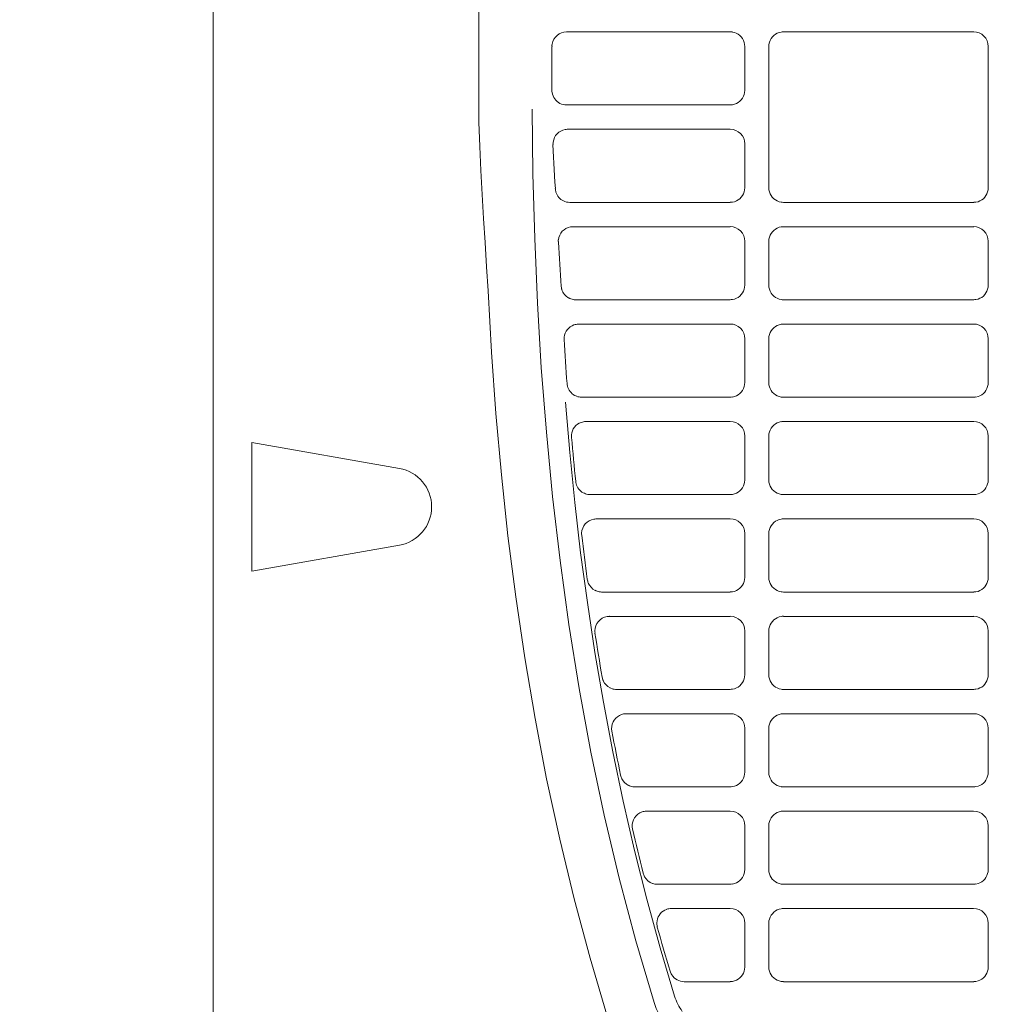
# Model space of a CAD drawing. Header units: millimetres. Extents: x -3034 to 546681, y -100001 to 133386.
# Tile 128 of 173: x 101659 to 101760, y -18222 to -18121. Entities that reach past the tile are written whole.
import ezdxf

# ---------------------------------------------------------------- set-up
doc = ezdxf.new("R2010")
doc.units = ezdxf.units.MM
doc.linetypes.add('ACAD_ISO03W100', pattern=[150, 60, -90])
doc.layers.get('Defpoints').update_dxf_attribs({"color": 252})
for name, color, linetype in [('___INST__AR_podstawy', 3, 'Continuous'), ('DETAIL', 5, 'Continuous'), ('ELEK CIENKIE', 80, 'Continuous'), ('ELEK ODGROMÓWKA', 214, 'Continuous')]:
    doc.layers.add(name, color=color, linetype=linetype)
doc.layers.add('I_WYMIARY', color=6, linetype='Continuous', lineweight=18)
doc.styles.add('DETALE1_100', font='arial.ttf', dxfattribs={"width": 0.6, "height": 200})
doc.dimstyles.new('Detale 1_100', dxfattribs={"dimscale": 0.12, "dimtxt": 250, "dimasz": 20, "dimexe": 50, "dimexo": 0, "dimgap": 30, "dimtad": 1, "dimdec": 1, "dimlfac": 0.1, "dimzin": 9, "dimdsep": 46, "dimtxsty": 'DETALE1_100', "dimblk1": 'DIM_KRESKA_', "dimblk2": 'DIM_KRESKA_', "dimsah": 1, "dimcen": 0, "dimse1": 1, "dimse2": 1, "dimclrd": 256, "dimclre": 256, "dimclrt": 256, "dimadec": 0, "dimazin": 0, "dimtfac": 0.01, "dimtdec": 1, "dimtix": 1, "dimtofl": 0, "dimtmove": 0, "dimatfit": 3, "dimfxl": 1, "dimtolj": 1, "dimtzin": 12, "dimlwd": -1, "dimarcsym": 0})

# ---------------------------------------------------------------- blocks, each defined once
blk = doc.blocks.new('iglice')
at = {"layer": 'ELEK CIENKIE', "color": 80, "linetype": 'ACAD_ISO03W100', "ltscale": 3}
blk.add_circle((-5706.4, 7322.5), 4350, dxfattribs=at)
blk = doc.blocks.new('wentDACH')
at = {"layer": 'DETAIL', "color": 8, "linetype": 'Continuous', "lineweight": 9}
for p, q in [((-84355.52, 25059.55), (-84355.52, 25700.64)), ((-84328.27, 25272.04), (-84328.27, 25488.14)), ((-84302.45, 25278.84), (-84319.25, 25278.84)), ((-84302.22, 25278.83), (-84302.01, 25278.78)), ((-84302.01, 25278.78), (-84301.82, 25278.7)), ((-84301.82, 25278.7), (-84301.63, 25278.6)), ((-84301.63, 25278.6), (-84301.46, 25278.47)), ((-84301.46, 25278.47), (-84301.32, 25278.32)), ((-84301.32, 25278.32), (-84301.19, 25278.15)), ((-84298.25, 25278.15), (-84298.12, 25278.32)), ((-84298.12, 25278.32), (-84297.98, 25278.47)), ((-84297.98, 25278.47), (-84297.81, 25278.6)), ((-84297.81, 25278.6), (-84297.62, 25278.7)), ((-84297.62, 25278.7), (-84297.43, 25278.78)), ((-84297.43, 25278.78), (-84297.22, 25278.83)), ((-84277.45, 25278.84), (-84296.99, 25278.84)), ((-84320.75, 25277.35), (-84320.75, 25272.85)), ((-84301.19, 25278.15), (-84301.09, 25277.96)), ((-84301.09, 25277.96), (-84301.02, 25277.76)), ((-84301.02, 25277.76), (-84300.97, 25277.56)), ((-84300.97, 25277.56), (-84300.96, 25277.34)), ((-84300.96, 25272.84), (-84300.96, 25277.34)), ((-84298.48, 25277.36), (-84298.47, 25277.56)), ((-84298.48, 25277.36), (-84298.48, 25262.83)), ((-84298.47, 25277.56), (-84298.42, 25277.77)), ((-84298.42, 25277.77), (-84298.35, 25277.97)), ((-84298.35, 25277.97), (-84298.25, 25278.15)), ((-84275.96, 25262.84), (-84275.96, 25277.34)), ((-84301.09, 25272.23), (-84301.19, 25272.04)), ((-84301.02, 25272.43), (-84301.09, 25272.23)), ((-84300.97, 25272.63), (-84301.02, 25272.43)), ((-84300.96, 25272.84), (-84300.97, 25272.63)), ((-84328.24, 25269.57), (-84328.27, 25272.04)), ((-84319.26, 25271.34), (-84302.45, 25271.34)), ((-84302.01, 25271.41), (-84302.22, 25271.36)), ((-84301.81, 25271.49), (-84302.01, 25271.41)), ((-84301.63, 25271.59), (-84301.81, 25271.49)), ((-84301.46, 25271.72), (-84301.63, 25271.59)), ((-84301.31, 25271.87), (-84301.46, 25271.72)), ((-84301.19, 25272.04), (-84301.31, 25271.87)), ((-84322.7, 25264.26), (-84322.78, 25270.9)), ((-84328.16, 25267.09), (-84328.24, 25269.57)), ((-84302.45, 25268.84), (-84319.14, 25268.84)), ((-84328.04, 25264.62), (-84328.16, 25267.09)), ((-84320.64, 25267.28), (-84320.61, 25266.64)), ((-84300.96, 25262.84), (-84300.96, 25267.34)), ((-84320.61, 25266.64), (-84320.58, 25265.99)), ((-84320.58, 25265.99), (-84320.54, 25265.35)), ((-84320.54, 25265.35), (-84320.51, 25264.7)), ((-84327.91, 25262.15), (-84328.04, 25264.62)), ((-84322.52, 25257.63), (-84322.7, 25264.26)), ((-84320.51, 25264.7), (-84320.48, 25264.05)), ((-84320.48, 25264.05), (-84320.44, 25263.41)), ((-84320.44, 25263.41), (-84320.4, 25262.76)), ((-84327.77, 25259.68), (-84327.91, 25262.15)), ((-84301.19, 25262.04), (-84301.31, 25261.87)), ((-84301.09, 25262.23), (-84301.19, 25262.04)), ((-84301.02, 25262.43), (-84301.09, 25262.23)), ((-84300.97, 25262.63), (-84301.02, 25262.43)), ((-84300.96, 25262.84), (-84300.97, 25262.63)), ((-84298.47, 25262.62), (-84298.48, 25262.83)), ((-84298.42, 25262.42), (-84298.47, 25262.62)), ((-84298.35, 25262.22), (-84298.42, 25262.42)), ((-84298.25, 25262.03), (-84298.35, 25262.22)), ((-84298.13, 25261.87), (-84298.25, 25262.03)), ((-84276.19, 25262.04), (-84276.31, 25261.87)), ((-84276.09, 25262.23), (-84276.19, 25262.04)), ((-84276.02, 25262.43), (-84276.09, 25262.23)), ((-84275.97, 25262.63), (-84276.02, 25262.43)), ((-84275.96, 25262.84), (-84275.97, 25262.63)), ((-84318.91, 25261.34), (-84302.45, 25261.34)), ((-84302.01, 25261.41), (-84302.22, 25261.36)), ((-84301.81, 25261.49), (-84302.01, 25261.41)), ((-84301.63, 25261.59), (-84301.81, 25261.49)), ((-84301.46, 25261.72), (-84301.63, 25261.59)), ((-84301.31, 25261.87), (-84301.46, 25261.72)), ((-84297.98, 25261.72), (-84298.13, 25261.87)), ((-84297.81, 25261.59), (-84297.98, 25261.72)), ((-84297.63, 25261.49), (-84297.81, 25261.59)), ((-84297.43, 25261.41), (-84297.63, 25261.49)), ((-84297.23, 25261.36), (-84297.43, 25261.41)), ((-84296.99, 25261.34), (-84277.45, 25261.34)), ((-84277.01, 25261.41), (-84277.22, 25261.36)), ((-84276.81, 25261.49), (-84277.01, 25261.41)), ((-84276.63, 25261.59), (-84276.81, 25261.49)), ((-84276.46, 25261.72), (-84276.63, 25261.59)), ((-84276.31, 25261.87), (-84276.46, 25261.72)), ((-84327.62, 25257.21), (-84327.77, 25259.68)), ((-84302.45, 25258.84), (-84318.6, 25258.84)), ((-84298.35, 25257.97), (-84298.25, 25258.15)), ((-84298.25, 25258.15), (-84298.12, 25258.32)), ((-84298.12, 25258.32), (-84297.98, 25258.47)), ((-84297.98, 25258.47), (-84297.81, 25258.6)), ((-84297.81, 25258.6), (-84297.62, 25258.7)), ((-84297.62, 25258.7), (-84297.43, 25258.78)), ((-84297.43, 25258.78), (-84297.22, 25258.83)), ((-84277.45, 25258.84), (-84296.99, 25258.84)), ((-84327.47, 25254.74), (-84327.62, 25257.21)), ((-84322.23, 25251), (-84322.52, 25257.63)), ((-84300.96, 25252.84), (-84300.96, 25257.34)), ((-84298.48, 25257.36), (-84298.47, 25257.57)), ((-84298.48, 25257.36), (-84298.48, 25252.83)), ((-84298.47, 25257.57), (-84298.42, 25257.77)), ((-84298.42, 25257.77), (-84298.35, 25257.97)), ((-84275.96, 25252.84), (-84275.96, 25257.35)), ((-84327.3, 25252.27), (-84327.47, 25254.74)), ((-84326.95, 25245.97), (-84327.3, 25252.27)), ((-84301.19, 25252.04), (-84301.31, 25251.87)), ((-84301.09, 25252.23), (-84301.19, 25252.04)), ((-84301.02, 25252.43), (-84301.09, 25252.23)), ((-84300.97, 25252.63), (-84301.02, 25252.43)), ((-84300.96, 25252.84), (-84300.97, 25252.63)), ((-84298.47, 25252.62), (-84298.48, 25252.83)), ((-84298.42, 25252.42), (-84298.47, 25252.62)), ((-84298.35, 25252.22), (-84298.42, 25252.42)), ((-84298.25, 25252.03), (-84298.35, 25252.22)), ((-84298.13, 25251.87), (-84298.25, 25252.03)), ((-84276.19, 25252.04), (-84276.31, 25251.87)), ((-84276.09, 25252.23), (-84276.19, 25252.04)), ((-84276.02, 25252.43), (-84276.09, 25252.23)), ((-84275.97, 25252.63), (-84276.02, 25252.43)), ((-84275.96, 25252.84), (-84275.97, 25252.63)), ((-84321.84, 25244.38), (-84322.23, 25251)), ((-84318.31, 25251.34), (-84302.45, 25251.34)), ((-84302.01, 25251.41), (-84302.22, 25251.36)), ((-84301.81, 25251.49), (-84302.01, 25251.41)), ((-84301.63, 25251.59), (-84301.81, 25251.49)), ((-84301.46, 25251.72), (-84301.63, 25251.59)), ((-84301.31, 25251.87), (-84301.46, 25251.72)), ((-84297.98, 25251.72), (-84298.13, 25251.87)), ((-84297.81, 25251.59), (-84297.98, 25251.72)), ((-84297.63, 25251.49), (-84297.81, 25251.59)), ((-84297.43, 25251.41), (-84297.63, 25251.49)), ((-84297.23, 25251.36), (-84297.43, 25251.41)), ((-84296.99, 25251.34), (-84277.45, 25251.35)), ((-84277.01, 25251.41), (-84277.22, 25251.36)), ((-84276.81, 25251.49), (-84277.01, 25251.41)), ((-84276.63, 25251.59), (-84276.81, 25251.49)), ((-84276.46, 25251.72), (-84276.63, 25251.59)), ((-84276.31, 25251.87), (-84276.46, 25251.72)), ((-84302.45, 25248.84), (-84318.02, 25248.84)), ((-84298.42, 25247.77), (-84298.35, 25247.97)), ((-84298.35, 25247.97), (-84298.25, 25248.15)), ((-84298.25, 25248.15), (-84298.12, 25248.32)), ((-84298.12, 25248.32), (-84297.98, 25248.47)), ((-84297.98, 25248.47), (-84297.81, 25248.6)), ((-84297.81, 25248.6), (-84297.62, 25248.7)), ((-84297.62, 25248.7), (-84297.43, 25248.78)), ((-84297.43, 25248.78), (-84297.22, 25248.83)), ((-84277.45, 25248.84), (-84296.99, 25248.84)), ((-84300.96, 25242.84), (-84300.96, 25247.34)), ((-84298.48, 25247.35), (-84298.47, 25247.56)), ((-84298.48, 25247.35), (-84298.48, 25242.83)), ((-84298.47, 25247.56), (-84298.42, 25247.77)), ((-84275.96, 25242.84), (-84275.96, 25247.34)), ((-84326.5, 25239.67), (-84326.95, 25245.97)), ((-84321.32, 25237.76), (-84321.84, 25244.38)), ((-84300.96, 25242.84), (-84300.97, 25242.63)), ((-84298.47, 25242.62), (-84298.48, 25242.83)), ((-84275.96, 25242.84), (-84275.97, 25242.63)), ((-84301.31, 25241.87), (-84301.46, 25241.72)), ((-84301.19, 25242.04), (-84301.31, 25241.87)), ((-84301.09, 25242.23), (-84301.19, 25242.04)), ((-84301.02, 25242.43), (-84301.09, 25242.23)), ((-84300.97, 25242.63), (-84301.02, 25242.43)), ((-84298.42, 25242.42), (-84298.47, 25242.62)), ((-84298.35, 25242.22), (-84298.42, 25242.42)), ((-84298.25, 25242.03), (-84298.35, 25242.22)), ((-84298.13, 25241.87), (-84298.25, 25242.03)), ((-84297.98, 25241.72), (-84298.13, 25241.87)), ((-84276.31, 25241.87), (-84276.46, 25241.72)), ((-84276.19, 25242.04), (-84276.31, 25241.87)), ((-84276.09, 25242.23), (-84276.19, 25242.04)), ((-84276.02, 25242.43), (-84276.09, 25242.23)), ((-84275.97, 25242.63), (-84276.02, 25242.43)), ((-84318.92, 25235.67), (-84319.37, 25240.83)), ((-84317.7, 25241.34), (-84302.45, 25241.34)), ((-84302.01, 25241.41), (-84302.22, 25241.36)), ((-84301.81, 25241.49), (-84302.01, 25241.41)), ((-84301.63, 25241.59), (-84301.81, 25241.49)), ((-84301.46, 25241.72), (-84301.63, 25241.59)), ((-84297.81, 25241.59), (-84297.98, 25241.72)), ((-84297.63, 25241.49), (-84297.81, 25241.59)), ((-84297.43, 25241.41), (-84297.63, 25241.49)), ((-84297.23, 25241.36), (-84297.43, 25241.41)), ((-84296.99, 25241.34), (-84277.45, 25241.34)), ((-84277.01, 25241.41), (-84277.22, 25241.36)), ((-84276.81, 25241.49), (-84277.01, 25241.41)), ((-84276.63, 25241.59), (-84276.81, 25241.49)), ((-84276.46, 25241.72), (-84276.63, 25241.59)), ((-84325.94, 25233.38), (-84326.5, 25239.67)), ((-84302.45, 25238.84), (-84317.26, 25238.84)), ((-84297.43, 25238.78), (-84297.22, 25238.83)), ((-84277.45, 25238.84), (-84296.99, 25238.84)), ((-84298.42, 25237.77), (-84298.35, 25237.97)), ((-84298.35, 25237.97), (-84298.25, 25238.16)), ((-84298.25, 25238.16), (-84298.12, 25238.32)), ((-84298.12, 25238.32), (-84297.98, 25238.47)), ((-84297.98, 25238.47), (-84297.81, 25238.6)), ((-84297.81, 25238.6), (-84297.62, 25238.7)), ((-84297.62, 25238.7), (-84297.43, 25238.78)), ((-84320.68, 25231.15), (-84321.32, 25237.76)), ((-84300.96, 25232.84), (-84300.96, 25237.35)), ((-84298.48, 25237.36), (-84298.47, 25237.57)), ((-84298.48, 25237.36), (-84298.48, 25232.83)), ((-84298.47, 25237.57), (-84298.42, 25237.77)), ((-84275.96, 25232.84), (-84275.96, 25237.35)), ((-84351.56, 25223.48), (-84351.56, 25236.7)), ((-84336.4, 25234.03), (-84351.56, 25236.7)), ((-84318.4, 25230.52), (-84318.92, 25235.67)), ((-84325.26, 25227.1), (-84325.94, 25233.38)), ((-84300.96, 25232.84), (-84300.97, 25232.63)), ((-84298.47, 25232.62), (-84298.48, 25232.83)), ((-84275.96, 25232.84), (-84275.97, 25232.63)), ((-84301.46, 25231.72), (-84301.63, 25231.59)), ((-84301.31, 25231.87), (-84301.46, 25231.72)), ((-84301.19, 25232.04), (-84301.31, 25231.87)), ((-84301.09, 25232.23), (-84301.19, 25232.04)), ((-84301.02, 25232.43), (-84301.09, 25232.23)), ((-84300.97, 25232.63), (-84301.02, 25232.43)), ((-84298.42, 25232.42), (-84298.47, 25232.62)), ((-84298.35, 25232.22), (-84298.42, 25232.42)), ((-84298.25, 25232.04), (-84298.35, 25232.22)), ((-84298.13, 25231.87), (-84298.25, 25232.04)), ((-84297.98, 25231.72), (-84298.13, 25231.87)), ((-84297.81, 25231.59), (-84297.98, 25231.72)), ((-84276.46, 25231.72), (-84276.63, 25231.59)), ((-84276.31, 25231.87), (-84276.46, 25231.72)), ((-84276.19, 25232.04), (-84276.31, 25231.87)), ((-84276.09, 25232.23), (-84276.19, 25232.04)), ((-84276.02, 25232.43), (-84276.09, 25232.23)), ((-84275.97, 25232.63), (-84276.02, 25232.43)), ((-84319.91, 25224.56), (-84320.68, 25231.15)), ((-84316.82, 25231.34), (-84316.84, 25231.34)), ((-84316.82, 25231.34), (-84302.45, 25231.34)), ((-84302.01, 25231.41), (-84302.22, 25231.36)), ((-84301.81, 25231.49), (-84302.01, 25231.41)), ((-84301.63, 25231.59), (-84301.81, 25231.49)), ((-84297.63, 25231.49), (-84297.81, 25231.59)), ((-84297.43, 25231.41), (-84297.63, 25231.49)), ((-84297.23, 25231.36), (-84297.43, 25231.41)), ((-84296.99, 25231.34), (-84277.45, 25231.35)), ((-84277.01, 25231.41), (-84277.22, 25231.36)), ((-84276.81, 25231.49), (-84277.01, 25231.41)), ((-84276.63, 25231.59), (-84276.81, 25231.49)), ((-84317.8, 25225.38), (-84318.4, 25230.52)), ((-84302.45, 25228.84), (-84316.21, 25228.84)), ((-84297.81, 25228.6), (-84297.62, 25228.7)), ((-84297.62, 25228.7), (-84297.43, 25228.78)), ((-84297.43, 25228.78), (-84297.22, 25228.83)), ((-84277.45, 25228.84), (-84296.99, 25228.84)), ((-84298.47, 25227.56), (-84298.42, 25227.77)), ((-84298.42, 25227.77), (-84298.35, 25227.97)), ((-84298.35, 25227.97), (-84298.25, 25228.15)), ((-84298.25, 25228.15), (-84298.12, 25228.32)), ((-84298.12, 25228.32), (-84297.98, 25228.47)), ((-84297.98, 25228.47), (-84297.81, 25228.6)), ((-84324.46, 25220.83), (-84325.26, 25227.1)), ((-84300.96, 25222.84), (-84300.96, 25227.34)), ((-84298.48, 25227.36), (-84298.47, 25227.56)), ((-84298.48, 25227.36), (-84298.48, 25222.83)), ((-84275.96, 25222.84), (-84275.96, 25227.34)), ((-84351.56, 25223.48), (-84336.4, 25226.15)), ((-84317.11, 25220.25), (-84317.8, 25225.38)), ((-84319, 25217.99), (-84319.91, 25224.56)), ((-84300.97, 25222.63), (-84301.02, 25222.43)), ((-84300.96, 25222.84), (-84300.97, 25222.63)), ((-84298.47, 25222.62), (-84298.48, 25222.83)), ((-84298.42, 25222.42), (-84298.47, 25222.62)), ((-84275.97, 25222.63), (-84276.02, 25222.43)), ((-84275.96, 25222.84), (-84275.97, 25222.63)), ((-84301.46, 25221.72), (-84301.63, 25221.59)), ((-84301.31, 25221.87), (-84301.46, 25221.72)), ((-84301.19, 25222.04), (-84301.31, 25221.87)), ((-84301.09, 25222.23), (-84301.19, 25222.04)), ((-84301.02, 25222.43), (-84301.09, 25222.23)), ((-84298.35, 25222.22), (-84298.42, 25222.42)), ((-84298.25, 25222.03), (-84298.35, 25222.22)), ((-84298.13, 25221.87), (-84298.25, 25222.03)), ((-84297.98, 25221.72), (-84298.13, 25221.87)), ((-84297.81, 25221.59), (-84297.98, 25221.72)), ((-84276.46, 25221.72), (-84276.63, 25221.59)), ((-84276.31, 25221.87), (-84276.46, 25221.72)), ((-84276.19, 25222.04), (-84276.31, 25221.87)), ((-84276.09, 25222.23), (-84276.19, 25222.04)), ((-84276.02, 25222.43), (-84276.09, 25222.23)), ((-84323.54, 25214.58), (-84324.46, 25220.83)), ((-84315.64, 25221.34), (-84302.45, 25221.34)), ((-84302.01, 25221.41), (-84302.22, 25221.36)), ((-84301.81, 25221.49), (-84302.01, 25221.41)), ((-84301.63, 25221.59), (-84301.81, 25221.49)), ((-84297.63, 25221.49), (-84297.81, 25221.59)), ((-84297.43, 25221.41), (-84297.63, 25221.49)), ((-84297.23, 25221.36), (-84297.43, 25221.41)), ((-84296.99, 25221.34), (-84277.45, 25221.34)), ((-84277.01, 25221.41), (-84277.22, 25221.36)), ((-84276.81, 25221.49), (-84277.01, 25221.41)), ((-84276.63, 25221.59), (-84276.81, 25221.49)), ((-84316.33, 25215.13), (-84317.11, 25220.25)), ((-84302.45, 25218.84), (-84314.85, 25218.84)), ((-84297.98, 25218.47), (-84297.81, 25218.6)), ((-84297.81, 25218.6), (-84297.62, 25218.7)), ((-84297.62, 25218.7), (-84297.43, 25218.78)), ((-84297.43, 25218.78), (-84297.22, 25218.83)), ((-84277.45, 25218.84), (-84296.99, 25218.84)), ((-84317.95, 25211.44), (-84319, 25217.99)), ((-84298.48, 25217.36), (-84298.47, 25217.57)), ((-84298.47, 25217.57), (-84298.42, 25217.77)), ((-84298.42, 25217.77), (-84298.35, 25217.97)), ((-84298.35, 25217.97), (-84298.25, 25218.16)), ((-84298.25, 25218.16), (-84298.12, 25218.32)), ((-84298.12, 25218.32), (-84297.98, 25218.47)), ((-84300.96, 25212.84), (-84300.96, 25217.35)), ((-84298.48, 25217.36), (-84298.48, 25212.83)), ((-84275.96, 25212.84), (-84275.96, 25217.35)), ((-84322.48, 25208.36), (-84323.54, 25214.58)), ((-84315.47, 25210.02), (-84316.33, 25215.13)), ((-84300.97, 25212.63), (-84301.02, 25212.43)), ((-84300.96, 25212.84), (-84300.97, 25212.63)), ((-84298.47, 25212.62), (-84298.48, 25212.83)), ((-84298.42, 25212.42), (-84298.47, 25212.62)), ((-84275.97, 25212.63), (-84276.02, 25212.43)), ((-84275.96, 25212.84), (-84275.97, 25212.63)), ((-84301.63, 25211.59), (-84301.81, 25211.49)), ((-84301.46, 25211.72), (-84301.63, 25211.59)), ((-84301.31, 25211.87), (-84301.46, 25211.72)), ((-84301.19, 25212.04), (-84301.31, 25211.87)), ((-84301.09, 25212.23), (-84301.19, 25212.04)), ((-84301.02, 25212.43), (-84301.09, 25212.23)), ((-84298.35, 25212.22), (-84298.42, 25212.42)), ((-84298.25, 25212.04), (-84298.35, 25212.22)), ((-84298.13, 25211.87), (-84298.25, 25212.04)), ((-84297.98, 25211.72), (-84298.13, 25211.87)), ((-84297.81, 25211.59), (-84297.98, 25211.72)), ((-84297.63, 25211.49), (-84297.81, 25211.59)), ((-84276.63, 25211.59), (-84276.81, 25211.49)), ((-84276.46, 25211.72), (-84276.63, 25211.59)), ((-84276.31, 25211.87), (-84276.46, 25211.72)), ((-84276.19, 25212.04), (-84276.31, 25211.87)), ((-84276.09, 25212.23), (-84276.19, 25212.04)), ((-84276.02, 25212.43), (-84276.09, 25212.23)), ((-84316.74, 25204.91), (-84317.95, 25211.44)), ((-84314.12, 25211.34), (-84302.45, 25211.35)), ((-84302.01, 25211.41), (-84302.22, 25211.36)), ((-84301.81, 25211.49), (-84302.01, 25211.41)), ((-84297.43, 25211.41), (-84297.63, 25211.49)), ((-84297.23, 25211.36), (-84297.43, 25211.41)), ((-84296.99, 25211.35), (-84277.45, 25211.35)), ((-84277.01, 25211.41), (-84277.22, 25211.36)), ((-84276.81, 25211.49), (-84277.01, 25211.41)), ((-84314.5, 25204.94), (-84315.47, 25210.02)), ((-84302.45, 25208.84), (-84313.13, 25208.84)), ((-84298.12, 25208.32), (-84297.98, 25208.47)), ((-84297.98, 25208.47), (-84297.81, 25208.6)), ((-84297.81, 25208.6), (-84297.62, 25208.7)), ((-84297.62, 25208.7), (-84297.43, 25208.78)), ((-84297.43, 25208.78), (-84297.22, 25208.83)), ((-84277.45, 25208.84), (-84296.99, 25208.84)), ((-84321.29, 25202.15), (-84322.48, 25208.36)), ((-84298.48, 25207.36), (-84298.47, 25207.57)), ((-84298.47, 25207.57), (-84298.42, 25207.77)), ((-84298.42, 25207.77), (-84298.35, 25207.97)), ((-84298.35, 25207.97), (-84298.25, 25208.16)), ((-84298.25, 25208.16), (-84298.12, 25208.32)), ((-84300.96, 25202.84), (-84300.96, 25207.35)), ((-84298.48, 25207.36), (-84298.48, 25202.83)), ((-84275.96, 25202.84), (-84275.96, 25207.34)), ((-84315.38, 25198.42), (-84316.74, 25204.91)), ((-84313.45, 25199.87), (-84314.5, 25204.94)), ((-84301.02, 25202.43), (-84301.09, 25202.23)), ((-84300.97, 25202.63), (-84301.02, 25202.43)), ((-84300.96, 25202.84), (-84300.97, 25202.63)), ((-84298.47, 25202.62), (-84298.48, 25202.83)), ((-84298.42, 25202.42), (-84298.47, 25202.62)), ((-84298.35, 25202.22), (-84298.42, 25202.42)), ((-84276.02, 25202.43), (-84276.09, 25202.23)), ((-84275.97, 25202.63), (-84276.02, 25202.43)), ((-84275.96, 25202.84), (-84275.97, 25202.63)), ((-84319.95, 25195.98), (-84321.29, 25202.15)), ((-84302.01, 25201.41), (-84302.22, 25201.36)), ((-84301.81, 25201.49), (-84302.01, 25201.41)), ((-84301.63, 25201.59), (-84301.81, 25201.49)), ((-84301.46, 25201.72), (-84301.63, 25201.59)), ((-84301.31, 25201.87), (-84301.46, 25201.72)), ((-84301.19, 25202.04), (-84301.31, 25201.87)), ((-84301.09, 25202.23), (-84301.19, 25202.04)), ((-84298.25, 25202.03), (-84298.35, 25202.22)), ((-84298.13, 25201.87), (-84298.25, 25202.03)), ((-84297.98, 25201.72), (-84298.13, 25201.87)), ((-84297.81, 25201.59), (-84297.98, 25201.72)), ((-84297.63, 25201.49), (-84297.81, 25201.59)), ((-84297.43, 25201.41), (-84297.63, 25201.49)), ((-84297.23, 25201.36), (-84297.43, 25201.41)), ((-84277.01, 25201.41), (-84277.22, 25201.36)), ((-84276.81, 25201.49), (-84277.01, 25201.41)), ((-84276.63, 25201.59), (-84276.81, 25201.49)), ((-84276.46, 25201.72), (-84276.63, 25201.59)), ((-84276.31, 25201.87), (-84276.46, 25201.72)), ((-84276.19, 25202.04), (-84276.31, 25201.87)), ((-84276.09, 25202.23), (-84276.19, 25202.04)), ((-84312.23, 25201.34), (-84302.45, 25201.34)), ((-84296.99, 25201.34), (-84277.45, 25201.34)), ((-84312.28, 25194.82), (-84313.45, 25199.87)), ((-84313.85, 25191.96), (-84315.38, 25198.42)), ((-84302.45, 25198.85), (-84311.02, 25198.85)), ((-84298.12, 25198.32), (-84297.98, 25198.47)), ((-84297.98, 25198.47), (-84297.81, 25198.6)), ((-84297.81, 25198.6), (-84297.62, 25198.7)), ((-84297.62, 25198.7), (-84297.43, 25198.78)), ((-84297.43, 25198.78), (-84297.22, 25198.83)), ((-84277.46, 25198.85), (-84296.99, 25198.85)), ((-84300.96, 25192.84), (-84300.96, 25197.35)), ((-84298.48, 25197.36), (-84298.47, 25197.57)), ((-84298.48, 25197.36), (-84298.48, 25192.83)), ((-84298.47, 25197.57), (-84298.42, 25197.77)), ((-84298.42, 25197.77), (-84298.35, 25197.97)), ((-84298.35, 25197.97), (-84298.25, 25198.16)), ((-84298.25, 25198.16), (-84298.12, 25198.32)), ((-84275.96, 25192.84), (-84275.96, 25197.35)), ((-84318.47, 25189.84), (-84319.95, 25195.98)), ((-84311.02, 25189.8), (-84312.28, 25194.82)), ((-84301.02, 25192.43), (-84301.09, 25192.23)), ((-84300.97, 25192.63), (-84301.02, 25192.43)), ((-84300.96, 25192.84), (-84300.97, 25192.63)), ((-84298.47, 25192.62), (-84298.48, 25192.83)), ((-84298.42, 25192.42), (-84298.47, 25192.62)), ((-84298.35, 25192.22), (-84298.42, 25192.42)), ((-84276.02, 25192.43), (-84276.09, 25192.23)), ((-84275.97, 25192.63), (-84276.02, 25192.43)), ((-84275.96, 25192.84), (-84275.97, 25192.63)), ((-84312.14, 25185.55), (-84313.85, 25191.96)), ((-84309.93, 25191.35), (-84302.45, 25191.35)), ((-84302.01, 25191.41), (-84302.22, 25191.36)), ((-84301.81, 25191.49), (-84302.01, 25191.41)), ((-84301.63, 25191.59), (-84301.81, 25191.49)), ((-84301.46, 25191.72), (-84301.63, 25191.59)), ((-84301.31, 25191.87), (-84301.46, 25191.72)), ((-84301.19, 25192.04), (-84301.31, 25191.87)), ((-84301.09, 25192.23), (-84301.19, 25192.04)), ((-84298.25, 25192.04), (-84298.35, 25192.22)), ((-84298.13, 25191.87), (-84298.25, 25192.04)), ((-84297.98, 25191.72), (-84298.13, 25191.87)), ((-84297.81, 25191.59), (-84297.98, 25191.72)), ((-84297.63, 25191.49), (-84297.81, 25191.59)), ((-84297.43, 25191.41), (-84297.63, 25191.49)), ((-84297.23, 25191.36), (-84297.43, 25191.41)), ((-84296.99, 25191.35), (-84277.45, 25191.35)), ((-84277.01, 25191.41), (-84277.22, 25191.36)), ((-84276.81, 25191.49), (-84277.01, 25191.41)), ((-84276.63, 25191.59), (-84276.81, 25191.49)), ((-84276.46, 25191.72), (-84276.63, 25191.59)), ((-84276.31, 25191.87), (-84276.46, 25191.72)), ((-84276.19, 25192.04), (-84276.31, 25191.87)), ((-84276.09, 25192.23), (-84276.19, 25192.04)), ((-84316.83, 25183.74), (-84318.47, 25189.84)), ((-84309.65, 25184.81), (-84311.02, 25189.8)), ((-84309.75, 25188.15), (-84309.63, 25188.31)), ((-84309.63, 25188.31), (-84309.49, 25188.46)), ((-84309.49, 25188.46), (-84309.33, 25188.58)), ((-84309.33, 25188.58), (-84309.16, 25188.68)), ((-84309.16, 25188.68), (-84308.98, 25188.76)), ((-84302.45, 25188.84), (-84308.48, 25188.84)), ((-84298.25, 25188.16), (-84298.12, 25188.32)), ((-84298.12, 25188.32), (-84297.98, 25188.47)), ((-84297.98, 25188.47), (-84297.81, 25188.6)), ((-84297.81, 25188.6), (-84297.62, 25188.7)), ((-84297.62, 25188.7), (-84297.43, 25188.78)), ((-84297.43, 25188.78), (-84297.22, 25188.83)), ((-84277.46, 25188.84), (-84296.99, 25188.84)), ((-84309.98, 25187.39), (-84309.96, 25187.59)), ((-84309.97, 25187.2), (-84309.98, 25187.39)), ((-84309.96, 25187.59), (-84309.91, 25187.79)), ((-84309.91, 25187.79), (-84309.84, 25187.98)), ((-84309.84, 25187.98), (-84309.75, 25188.15)), ((-84300.96, 25182.84), (-84300.96, 25187.35)), ((-84298.48, 25187.36), (-84298.47, 25187.57)), ((-84298.48, 25187.36), (-84298.48, 25182.83)), ((-84298.47, 25187.57), (-84298.42, 25187.77)), ((-84298.42, 25187.77), (-84298.35, 25187.97)), ((-84298.35, 25187.97), (-84298.25, 25188.16)), ((-84275.96, 25182.84), (-84275.96, 25187.35)), ((-84310.26, 25179.19), (-84312.14, 25185.55)), ((-84308.16, 25179.85), (-84309.65, 25184.81)), ((-84315.03, 25177.69), (-84316.83, 25183.74)), ((-84301.09, 25182.23), (-84301.19, 25182.04)), ((-84301.02, 25182.43), (-84301.09, 25182.23)), ((-84300.97, 25182.63), (-84301.02, 25182.43)), ((-84300.96, 25182.84), (-84300.97, 25182.63)), ((-84298.47, 25182.62), (-84298.48, 25182.83)), ((-84298.42, 25182.42), (-84298.47, 25182.62)), ((-84298.35, 25182.22), (-84298.42, 25182.42)), ((-84298.25, 25182.04), (-84298.35, 25182.22)), ((-84276.09, 25182.23), (-84276.19, 25182.04)), ((-84276.02, 25182.43), (-84276.09, 25182.23)), ((-84275.97, 25182.63), (-84276.02, 25182.43)), ((-84275.96, 25182.84), (-84275.97, 25182.63)), ((-84307.19, 25181.34), (-84302.45, 25181.34)), ((-84302.01, 25181.41), (-84302.22, 25181.36)), ((-84301.81, 25181.49), (-84302.01, 25181.41)), ((-84301.63, 25181.59), (-84301.81, 25181.49)), ((-84301.46, 25181.72), (-84301.63, 25181.59)), ((-84301.31, 25181.87), (-84301.46, 25181.72)), ((-84301.19, 25182.04), (-84301.31, 25181.87)), ((-84298.13, 25181.87), (-84298.25, 25182.04)), ((-84297.98, 25181.72), (-84298.13, 25181.87)), ((-84297.81, 25181.59), (-84297.98, 25181.72)), ((-84297.63, 25181.49), (-84297.81, 25181.59)), ((-84297.43, 25181.41), (-84297.63, 25181.49)), ((-84297.23, 25181.36), (-84297.43, 25181.41)), ((-84296.99, 25181.34), (-84277.45, 25181.34)), ((-84277.01, 25181.41), (-84277.22, 25181.36)), ((-84276.81, 25181.49), (-84277.01, 25181.41)), ((-84276.63, 25181.59), (-84276.81, 25181.49)), ((-84276.46, 25181.72), (-84276.63, 25181.59)), ((-84276.31, 25181.87), (-84276.46, 25181.72)), ((-84276.19, 25182.04), (-84276.31, 25181.87))]:
    blk.add_line(p, q, dxfattribs=at)
for centre, radius, start, end in [((-84319.25, 25277.35), 1.49, 90.0006, 171.0912), ((-84302.45, 25277.35), 1.5, 81.0295, 89.9976), ((-84296.99, 25277.33), 1.51, 90.0023, 98.9265), ((-84277.46, 25277.35), 1.5, 359.9215, 89.9976), ((-84319.24, 25277.35), 1.51, 171.0518, 177.9852), ((-84319.24, 25277.35), 1.5, 177.9855, 179.991), ((-84319.24, 25272.85), 1.51, 179.9926, 188.9226), ((-84319.25, 25272.84), 1.5, 188.8504, 242.9334), ((-84319.26, 25272.83), 1.49, 243.0051, 270.0006), ((-84302.45, 25272.84), 1.49, 270.0029, 278.9746), ((-84319.14, 25267.35), 1.49, 99.2253, 173.3063), ((-84319.14, 25267.34), 1.5, 91.8205, 99.2121), ((-84319.14, 25267.35), 1.49, 89.9995, 91.8195), ((-84302.45, 25267.35), 1.5, 359.9219, 89.9965), ((-84319.13, 25267.35), 1.51, 173.2644, 180.3349), ((-84319.13, 25267.35), 1.5, 180.3351, 182.4436), ((-84318.9, 25262.85), 1.51, 183.1672, 198.0731), ((-84318.91, 25262.84), 1.5, 198.0206, 243.905), ((-84318.91, 25262.83), 1.49, 243.9562, 269.9997), ((-84302.45, 25262.84), 1.49, 270.0018, 278.9736), ((-84296.99, 25262.85), 1.51, 261.0681, 269.9982), ((-84277.45, 25262.84), 1.49, 270.0019, 278.9718), ((-84318.6, 25257.35), 1.49, 99.4239, 174.2263), ((-84318.6, 25257.34), 1.5, 91.7132, 99.4102), ((-84318.6, 25257.35), 1.49, 90.0005, 91.7116), ((-84302.45, 25257.35), 1.5, 359.9251, 89.9976), ((-84296.99, 25257.33), 1.51, 90.0023, 98.9261), ((-84277.46, 25257.35), 1.5, 359.9278, 89.9976), ((-84318.59, 25257.35), 1.51, 174.1839, 181.343), ((-84318.59, 25257.35), 1.5, 181.3432, 183.4515), ((-83976.2, 25277.76), 344.5, 183.4124, 184.1676), ((-84318.28, 25252.84), 1.52, 185.0715, 193.6415), ((-84318.27, 25252.84), 1.53, 193.6232, 197.1711), ((-84318.31, 25252.83), 1.49, 197.1145, 241.2676), ((-84318.31, 25252.83), 1.48, 241.3186, 250.8633), ((-84318.31, 25252.83), 1.49, 250.9346, 269.0868), ((-84318.31, 25252.82), 1.48, 269.139, 270.0009), ((-84302.45, 25252.84), 1.49, 270.0029, 278.9746), ((-84296.99, 25252.85), 1.51, 261.069, 269.9993), ((-84277.45, 25252.84), 1.49, 270.0029, 278.9728), ((-84318.01, 25247.36), 1.48, 108.6993, 174.2517), ((-84318.01, 25247.35), 1.49, 91.1996, 108.6341), ((-84318.02, 25247.36), 1.48, 89.9992, 91.1564), ((-84302.45, 25247.35), 1.5, 359.9283, 89.9965), ((-84296.99, 25247.33), 1.51, 90.0012, 98.9249), ((-84277.46, 25247.35), 1.5, 359.931, 89.9965), ((-84318, 25247.36), 1.5, 174.2107, 181.7834), ((-84318.01, 25247.36), 1.49, 181.7847, 183.4943), ((-83950.33, 25269.8), 369.86, 183.4925, 184.196), ((-84317.68, 25242.85), 1.51, 184.1995, 193.6635), ((-84317.7, 25242.84), 1.5, 193.6096, 241.332), ((-84317.7, 25242.84), 1.49, 241.3955, 250.8893), ((-84317.7, 25242.84), 1.5, 250.959, 268.9877), ((-84317.7, 25242.83), 1.49, 269.0391, 269.9998), ((-84302.45, 25242.84), 1.49, 270.0018, 278.9737), ((-84296.99, 25242.85), 1.51, 261.0679, 269.9982), ((-84277.45, 25242.84), 1.49, 270.0018, 278.9719), ((-84317.25, 25237.34), 1.5, 91.5084, 108.9505), ((-84317.26, 25237.35), 1.5, 90.0004, 91.4659), ((-84302.45, 25237.35), 1.5, 359.9314, 89.9976), ((-84296.99, 25237.33), 1.51, 90.0023, 98.9256), ((-84277.46, 25237.35), 1.5, 359.9341, 89.9976), ((-84317.26, 25237.35), 1.49, 109.0273, 175.7057), ((-84317.24, 25237.35), 1.51, 175.653, 182.9703), ((-84317.25, 25237.35), 1.5, 182.9706, 185.094), ((-83980.45, 25267.36), 339.63, 185.0925, 185.8589), ((-84337.1, 25230.09), 4, 280, 80), ((-84316.81, 25232.85), 1.51, 185.8623, 195.0849), ((-84316.82, 25232.84), 1.5, 195.0331, 241.5287), ((-84316.82, 25232.84), 1.49, 241.5896, 250.8372), ((-84316.82, 25232.84), 1.5, 250.9085, 269.3748), ((-84302.45, 25232.84), 1.49, 270.0029, 278.9747), ((-84296.99, 25232.85), 1.51, 261.0688, 269.9993), ((-84277.45, 25232.84), 1.49, 270.0029, 278.9729), ((-84316.21, 25227.35), 1.49, 98.7831, 178.1557), ((-84316.21, 25227.34), 1.5, 91.4159, 98.7716), ((-84316.21, 25227.35), 1.5, 89.9993, 91.4144), ((-84302.45, 25227.35), 1.5, 359.9346, 89.9965), ((-84296.99, 25227.33), 1.52, 90.0013, 98.9244), ((-84277.46, 25227.35), 1.5, 359.9373, 89.9965), ((-84316.2, 25227.35), 1.5, 178.1034, 186.8364), ((-84006.52, 25264.47), 313.4, 186.8346, 187.6684), ((-84315.62, 25222.85), 1.51, 187.672, 202.6343), ((-84315.63, 25222.84), 1.5, 202.5922, 242.5094), ((-84315.64, 25222.84), 1.49, 242.5546, 251.668), ((-84315.64, 25222.84), 1.5, 251.7329, 269.5122), ((-84315.64, 25222.83), 1.49, 269.5632, 270), ((-84302.45, 25222.84), 1.49, 270.0018, 278.9737), ((-84296.99, 25222.85), 1.51, 261.0678, 269.9982), ((-84277.45, 25222.84), 1.49, 270.0018, 278.9719), ((-84314.85, 25217.35), 1.49, 98.9526, 179.8853), ((-84314.85, 25217.34), 1.5, 91.3518, 98.9404), ((-84314.85, 25217.35), 1.5, 90.0003, 91.35), ((-84302.45, 25217.35), 1.5, 359.9377, 89.9975), ((-84296.99, 25217.33), 1.52, 90.0024, 98.9252), ((-84277.46, 25217.35), 1.5, 359.9404, 89.9975), ((-84314.84, 25217.35), 1.5, 179.8305, 188.732), ((-84029.7, 25261.14), 289.99, 188.7303, 189.6362), ((-84314.1, 25212.85), 1.51, 189.6398, 204.6777), ((-84314.11, 25212.84), 1.5, 204.639, 243.1604), ((-84314.12, 25212.84), 1.49, 243.2029, 252.0991), ((-84314.12, 25212.84), 1.5, 252.1623, 269.9487), ((-84302.45, 25212.84), 1.49, 270.0029, 278.9747), ((-84296.99, 25212.85), 1.51, 261.0687, 269.9994), ((-84277.45, 25212.84), 1.49, 270.0029, 278.9729), ((-84313.13, 25207.35), 1.49, 108.407, 181.7709), ((-84313.13, 25207.34), 1.51, 91.341, 108.3455), ((-84313.13, 25207.35), 1.5, 89.9992, 91.3025), ((-84302.45, 25207.35), 1.5, 359.9409, 89.9964), ((-84296.99, 25207.33), 1.52, 90.0013, 98.924), ((-84277.46, 25207.35), 1.5, 359.9436, 89.9964), ((-84313.12, 25207.35), 1.51, 181.713, 188.5727), ((-84313.12, 25207.35), 1.5, 188.5726, 190.7885), ((-84050.95, 25257.29), 268.39, 190.7857, 191.7714), ((-84312.22, 25202.85), 1.51, 191.7761, 206.9056), ((-84312.23, 25202.84), 1.5, 206.8703, 243.8809), ((-84312.23, 25202.84), 1.49, 243.9206, 252.5832), ((-84312.23, 25202.84), 1.5, 252.6411, 269.9513), ((-84302.45, 25202.84), 1.49, 270.0018, 278.9738), ((-84296.99, 25202.85), 1.51, 261.0676, 269.9983), ((-84277.45, 25202.84), 1.49, 270.0018, 278.9719), ((-84311.02, 25197.35), 1.49, 108.7466, 183.8333), ((-84311.02, 25197.34), 1.51, 91.3114, 108.6755), ((-84311.02, 25197.35), 1.5, 90.0003, 91.2706), ((-84302.45, 25197.35), 1.5, 359.944, 89.9975), ((-84296.99, 25197.33), 1.52, 90.0024, 98.9247), ((-84277.46, 25197.35), 1.5, 359.9468, 89.9975), ((-84311.01, 25197.35), 1.51, 183.7594, 190.8281), ((-84311.01, 25197.35), 1.5, 190.828, 193.0428), ((-84070.68, 25253.03), 248.2, 193.0431, 194.1189), ((-84309.92, 25192.85), 1.51, 194.1208, 209.247), ((-84309.93, 25192.84), 1.5, 209.201, 250.9261), ((-84309.93, 25192.83), 1.49, 250.9641, 251.3817), ((-84309.93, 25192.84), 1.5, 251.4428, 269.9401), ((-84302.45, 25192.84), 1.49, 270.0028, 278.9748), ((-84296.99, 25192.85), 1.51, 261.0685, 269.9994), ((-84277.45, 25192.84), 1.49, 270.0028, 278.9729), ((-84308.49, 25187.35), 1.49, 108.7373, 109.1639), ((-84308.48, 25187.34), 1.51, 91.304, 108.6773), ((-84308.48, 25187.35), 1.5, 89.9992, 91.2633), ((-84302.45, 25187.35), 1.5, 359.9472, 89.9964), ((-84296.99, 25187.33), 1.52, 90.0013, 98.9235), ((-84277.46, 25187.35), 1.5, 359.9499, 89.9964), ((-84308.47, 25187.35), 1.51, 185.9562, 193.2038), ((-84308.47, 25187.35), 1.51, 193.2037, 195.4537), ((-84099.14, 25245.16), 218.68, 195.438, 196.6742), ((-84307.17, 25182.85), 1.51, 196.692, 212.0137), ((-84307.18, 25182.84), 1.5, 211.9726, 269.9415), ((-84302.45, 25182.84), 1.49, 270.0017, 278.9738), ((-84296.99, 25182.85), 1.51, 261.0675, 265.899), ((-84296.99, 25182.86), 1.51, 265.8966, 269.9983), ((-84277.45, 25182.84), 1.49, 270.0017, 278.972), ((-84303.1, 25181.44), 7.5, 197.4692, 216.5079), ((-84303.07, 25181.46), 5.34, 197.5339, 216.4432)]:
    blk.add_arc(centre, radius, start, end, dxfattribs=at)
blk = doc.blocks.new('DIM_KRESKA_')
for p, q in [((0, 14), (0, -14)), ((-6, 0), (6, 0))]:
    blk.add_line(p, q)
at = {"const_width": 1.2}
blk.add_lwpolyline([(-4.243, -4.243), (4.243, 4.243)], dxfattribs=at)
blk = doc.blocks.new('*D524')
at = {"layer": 'Defpoints', "color": 0}
for p in [(101226.4, -17351.32), (109926.4, -17351.32), (109926.4, -19434.49)]:
    blk.add_point(p, dxfattribs=at)
at = {"layer": 'I_WYMIARY'}
blk.add_line((101228.8, -19434.49), (109924, -19434.49), dxfattribs=at)
at = {"layer": 'I_WYMIARY', "xscale": 2.4, "yscale": 2.4, "zscale": 2.4, "rotation": 180}
blk.add_blockref('DIM_KRESKA_', (101226.4, -19434.49), dxfattribs=at)
at = {"layer": 'I_WYMIARY', "xscale": 2.4, "yscale": 2.4, "zscale": 2.4}
blk.add_blockref('DIM_KRESKA_', (109926.4, -19434.49), dxfattribs=at)
at = {"layer": 'I_WYMIARY', "insert": (105576.4, -19328.7), "char_height": 200, "attachment_point": 5, "style": 'DETALE1_100'}
blk.add_mtext('\\A1;870', dxfattribs=at)

msp = doc.modelspace()

# ---------------------------------------------------------------- block references
at = {"layer": '___INST__AR_podstawy', "color": 210, "lineweight": 40}
msp.add_blockref('wentDACH', (186034.592, -43400.942), dxfattribs=at)
at = {"layer": 'ELEK ODGROMÓWKA'}
msp.add_blockref('iglice', (111335.99, -24243.943), dxfattribs=at)

# ---------------------------------------------------------------- dimensions: what is measured, and where the dimension line sits
at = {"layer": 'I_WYMIARY'}
dim = msp.add_linear_dim(base=(109926.396, -19434.486), p1=(101226.396, -17351.322), p2=(109926.396, -17351.322), dimstyle='Detale 1_100', dxfattribs=at)
dim.commit()
dim.dimension.update_dxf_attribs({"geometry": '*D524', "text_midpoint": (105576.396, -19328.703)})

doc.saveas('drawing.dxf')
